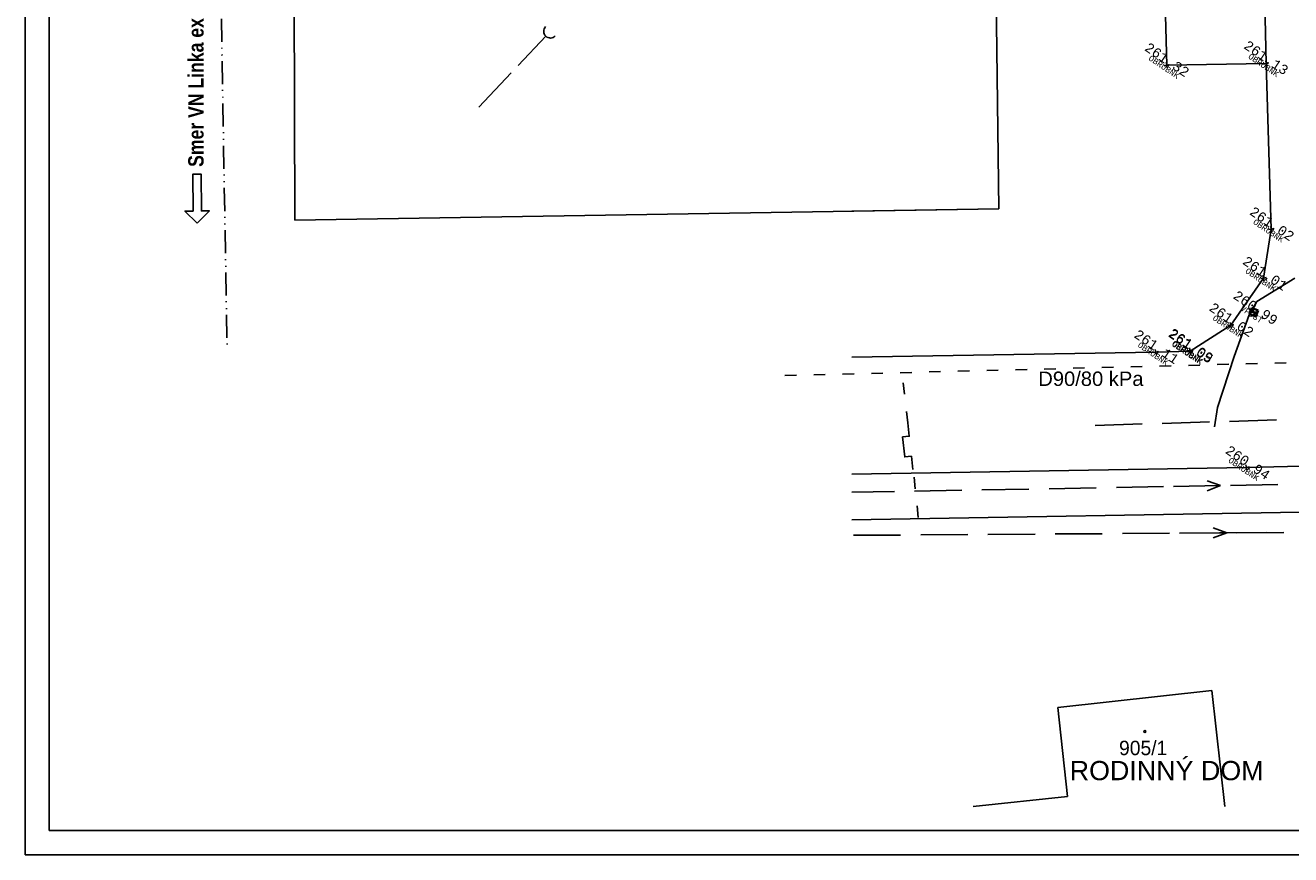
# Model space of a CAD drawing. Extents: x 4743276 to 9726129, y -4307434 to -1665362.
# Tile 59 of 121: x 4743276 to 4809131, y -1868378 to -1825221. Entities that reach past the tile are written whole.
import ezdxf
from ezdxf.enums import TextEntityAlignment as Align

# ---------------------------------------------------------------- set-up
doc = ezdxf.new("R2010")
doc.units = 0
doc.header["$MEASUREMENT"] = 0
doc.linetypes.add('ACAD_ISO03W100', pattern=[30, 12, -18])
doc.linetypes.add('ACAD_ISO12W100', pattern=[22, 12, -3, 0.5, -3, 0.5, -3])
doc.layers.get('0').update_dxf_attribs({"linetype": 'CONTINUOUS'})
for name, color, linetype in [('body', 7, 'CONTINUOUS'), ('MÚRY', 1, 'CONTINUOUS'), ('POZEMOK', 8, 'CONTINUOUS'), ('siete', 6, 'CONTINUOUS'), ('TENKÁ', 7, 'CONTINUOUS'), ('Výšky', 64, 'CONTINUOUS'), ('šrafy-múry', 8, 'CONTINUOUS')]:
    doc.layers.add(name, color=color, linetype=linetype)
doc.styles.add('MONOTXT', font='MONOTXT', dxfattribs={"height": 0.2})
doc.styles.get("Standard").update_dxf_attribs({"font": 'TXT', "width": 0.612})
doc.styles.add('styl1', font='arial.ttf')
doc.styles.add('Style-Arial', font='arial.ttf')

# ---------------------------------------------------------------- blocks, each defined once
blk = doc.blocks.new('po')
at = {"layer": 'šrafy-múry'}
h = blk.add_hatch(color=256, dxfattribs=at)
h.dxf.hatch_style = 1
h.paths.add_polyline_path([(4853200, -1560096), (4853485, -1560096), (4853485, -1560906), (4853200, -1560906), (4853200, -1561021), (4853600, -1561021), (4853600, -1559981), (4853200, -1559981)])
h.paths.add_polyline_path([(4795797, -1560602), (4796228, -1560602), (4796228, -1560802), (4795797, -1560802)], flags=9)

msp = doc.modelspace()

# ---------------------------------------------------------------- linework, layer by layer
at = {"layer": 'body', "color": 1, "linetype": 'Continuous'}
for p, q in [((4802676.976, -1827298.414), (4802538.153, -1827325.398)), ((4802676.976, -1827298.414), (4802649.992, -1827159.591)), ((4802676.976, -1827298.414), (4802815.8, -1827271.429)), ((4802676.976, -1827298.414), (4802703.961, -1827437.237)), ((4807863.156, -1827208.037), (4807724.333, -1827235.022)), ((4807863.156, -1827208.037), (4807836.172, -1827069.214)), ((4807863.156, -1827208.037), (4808001.979, -1827181.053)), ((4807863.156, -1827208.037), (4807890.14, -1827346.861)), ((4808118.325, -1835821.264), (4807979.502, -1835848.249)), ((4808118.325, -1835821.264), (4808091.341, -1835682.441)), ((4808118.325, -1835821.264), (4808257.148, -1835794.28)), ((4808118.325, -1835821.264), (4808145.309, -1835960.087)), ((4807712.635, -1838370.173), (4807573.812, -1838397.158)), ((4807712.635, -1838370.173), (4807685.651, -1838231.35)), ((4807712.635, -1838370.173), (4807851.459, -1838343.189)), ((4807712.635, -1838370.173), (4807739.62, -1838508.996)), ((4807213.732, -1840154.19), (4807074.909, -1840181.174)), ((4807213.732, -1840154.19), (4807186.748, -1840015.367)), ((4807213.732, -1840154.19), (4807352.555, -1840127.206)), ((4807213.732, -1840154.19), (4807240.717, -1840293.013)), ((4806013.928, -1840815.291), (4805875.105, -1840842.276)), ((4806013.928, -1840815.291), (4805986.943, -1840676.468)), ((4806013.928, -1840815.291), (4806152.751, -1840788.307)), ((4806013.928, -1840815.291), (4806040.912, -1840954.114)), ((4802113.384, -1842220.347), (4801974.561, -1842247.331)), ((4802113.384, -1842220.347), (4802086.4, -1842081.524)), ((4802113.384, -1842220.347), (4802252.207, -1842193.362)), ((4802113.384, -1842220.347), (4802140.369, -1842359.17)), ((4803893.041, -1842140.943), (4803754.218, -1842167.927)), ((4803894.484, -1842181.722), (4803755.661, -1842208.706)), ((4803893.041, -1842140.943), (4803866.056, -1842002.12)), ((4803894.484, -1842181.722), (4803867.5, -1842042.899)), ((4803893.041, -1842140.943), (4804031.864, -1842113.958)), ((4803893.041, -1842140.943), (4803920.025, -1842279.766)), ((4803894.484, -1842181.722), (4804033.307, -1842154.737)), ((4803894.484, -1842181.722), (4803921.469, -1842320.545)), ((4806828.101, -1848224.219), (4806689.278, -1848251.204)), ((4806828.101, -1848224.219), (4806801.116, -1848085.396)), ((4806828.101, -1848224.219), (4806966.924, -1848197.235)), ((4806828.101, -1848224.219), (4806855.085, -1848363.042))]:
    msp.add_line(p, q, dxfattribs=at)
at = {"layer": 'MÚRY', "linetype": 'Continuous'}
for p, q in [((4797018.961, -1860726.426), (4805022.647, -1859840.584)), ((4805022.647, -1859840.584), (4805704.416, -1865877.5)), ((4797520.939, -1865347.088), (4797018.961, -1860726.426)), ((4792603.241, -1865877.5), (4797520.939, -1865347.088))]:
    msp.add_line(p, q, dxfattribs=at)
at = {"layer": 'POZEMOK', "linetype": 'Continuous'}
for p, q in [((4793509.542, -1797312.602), (4793933.717, -1834774.349)), ((4793933.717, -1834774.349), (4786292.5, -1834895.555)), ((4786292.5, -1834895.555), (4793933.717, -1834774.349)), ((4786292.5, -1850956.104), (4819687.589, -1850384.477)), ((4786292.5, -1850956.104), (4819687.589, -1850384.477))]:
    msp.add_line(p, q, dxfattribs=at)
at = {"layer": 'POZEMOK', "linetype": 'Continuous', "extrusion": (0, 0, -1)}
for p, q in [((4757294.863, -1835355.52), (4757206.891, -1801883.945)), ((4793933.717, -1834774.349), (4757294.863, -1835355.52))]:
    msp.add_line(p, q, dxfattribs=at)
at = {"layer": 'siete', "color": 202, "linetype": 'ACAD_ISO12W100', "lineweight": 25, "ltscale": 100}
msp.add_line((4753019.497, -1798489.587), (4753779.428, -1842026), dxfattribs=at)
at = {"layer": 'siete', "color": 47, "linetype": 'Continuous'}
for p, q in [((4770365.912, -1825785.674), (4768923.733, -1827312.196)), ((4768563.603, -1827694.106), (4766880.419, -1829474.212)), ((4802449.7, -1845933.165), (4804898.302, -1845859.876)), ((4805948.815, -1845827.838), (4808397.417, -1845754.549)), ((4798951.414, -1846039.05), (4801400.575, -1845964.932))]:
    msp.add_line(p, q, dxfattribs=at)
at = {"layer": 'siete', "color": 55, "lineweight": 35, "ltscale": 0.8}
for p, q in [((4806987.429, -1840253.753), (4807114.169, -1839927.886)), ((4807114.169, -1839927.886), (4807440.036, -1840054.627)), ((4807313.296, -1840380.494), (4806987.429, -1840253.753)), ((4807049.594, -1840090.538), (4807377.871, -1840217.842)), ((4807440.036, -1840054.627), (4807313.296, -1840380.494))]:
    msp.add_line(p, q, dxfattribs=at)
at = {"layer": 'siete', "color": 52, "linetype": 'ACAD_ISO03W100', "lineweight": 25, "ltscale": 50}
for p, q in [((4782812.394, -1843449.261), (4810596.469, -1842741.449)), ((4789203.166, -1845906.186), (4788913.159, -1843412.366)), ((4789743.323, -1850827.644), (4789496.81, -1848376.554))]:
    msp.add_line(p, q, dxfattribs=at)
at = {"layer": 'siete', "color": 5, "linetype": 'Continuous'}
for p, q in [((4803031.313, -1849214.36), (4805481.147, -1849169.645)), ((4805481.147, -1849169.645), (4804776.355, -1848919.819)), ((4805481.147, -1849169.645), (4804786.271, -1849445.181)), ((4806006.509, -1849159.728), (4808455.514, -1849114.454)), ((4786292.5, -1849520.455), (4788509, -1849479.999)), ((4789559.165, -1849460.995), (4792008.17, -1849415.721)), ((4793058.336, -1849396.718), (4795508.169, -1849352.003)), ((4796557.506, -1849332.44), (4799007.34, -1849287.725)), ((4800057.505, -1849268.721), (4802506.51, -1849223.447)), ((4786375.463, -1851759.681), (4788825.7, -1851742.981)), ((4789876.077, -1851736.182), (4792325.755, -1851720.311)), ((4793375.303, -1851712.953), (4795824.981, -1851697.082)), ((4796875.358, -1851690.283), (4799325.595, -1851673.583)), ((4800375.971, -1851666.784), (4802825.649, -1851650.913)), ((4803350.144, -1851647.648), (4805800.381, -1851630.948)), ((4805800.381, -1851630.948), (4805098.404, -1851373.372)), ((4805800.381, -1851630.948), (4805101.668, -1851897.866)), ((4805418.375, -1851627.684), (4807868.612, -1851610.984)), ((4806324.875, -1851627.684), (4808775.112, -1851610.984))]:
    msp.add_line(p, q, dxfattribs=at)
at = {"layer": 'siete', "color": 202, "linetype": 'Continuous'}
msp.add_lwpolyline([(4752227.326, -1835523.444), (4751583.597, -1834889.394), (4752005.264, -1834886.2), (4751990.745, -1832969.531), (4752425.19, -1832966.24), (4752439.709, -1834882.909), (4752861.376, -1834879.714)], close=True, dxfattribs=at)
at = {"layer": 'siete', "color": 52, "lineweight": 25, "ltscale": 50, "flags": 128}
msp.add_lwpolyline([(4789203.166, -1845906.186), (4789280.213, -1846601.544), (4788932.534, -1846640.068), (4789048.934, -1847683.664), (4789396.614, -1847645.14), (4789474.491, -1848341.057)], dxfattribs=at)
at = {"layer": 'siete', "color": 47, "linetype": 'Continuous'}
msp.add_arc((4770606.287, -1825531.505), 350, 136.62464166, 316.62464166, dxfattribs=at)
at = {"layer": 'TENKÁ', "ltscale": 0.25}
for p, q in [((4743276.5, -1665362.5), (4743276.5, -1868377.5)), ((4744526.5, -1666612.5), (4744526.5, -1867127.5)), ((4990733.5, -1867127.5), (4744526.5, -1867127.5)), ((4991983.5, -1868377.5), (4743276.5, -1868377.5))]:
    msp.add_line(p, q, dxfattribs=at)
at = {"layer": 'TENKÁ', "color": 7, "linetype": 'Continuous'}
for p, q in [((4786292.5, -1842491.154), (4802113.384, -1842220.347)), ((4786292.5, -1848575.729), (4806828.101, -1848224.219))]:
    msp.add_line(p, q, dxfattribs=at)
for points in [[(4802113.384, -1842220.347), (4803894.484, -1842181.722), (4806013.928, -1840815.291), (4807712.635, -1838370.173), (4808118.325, -1835821.264), (4807863.156, -1827208.037), (4807528.384, -1812237.423), (4807282.473, -1806065.795), (4807118.118, -1789637.219), (4807052.828, -1781915.603), (4806452.409, -1765344.882)], [(4807863.156, -1827208.037), (4802676.976, -1827298.414), (4802283.818, -1812405.42), (4807528.384, -1812237.423)], [(4840756.537, -1854944.712), (4840236.952, -1851322.984), (4839829.102, -1850184.868), (4839343.077, -1849502.464), (4838087.63, -1848522.284), (4835421.363, -1847724.597), (4834000.958, -1847624.571), (4820302.895, -1847898.552), (4806828.101, -1848224.219)]]:
    msp.add_lwpolyline(points, dxfattribs=at)
at = {"layer": 'TENKÁ', "ltscale": 0.25}
msp.add_circle((4801543.19, -1861968.956), 50, dxfattribs=at)
msp.add_circle((4801543.19, -1861968.956), 50, dxfattribs=at)
at = {"layer": 'Výšky', "color": 34, "linetype": 'Continuous'}
msp.add_lwpolyline([(4809354.487, -1838385.989), (4807370.134, -1839595.058), (4806965.87, -1840290.972), (4806193.427, -1842446.55), (4805319.189, -1845116.07), (4805164.342, -1846105.664)], dxfattribs=at)

# ---------------------------------------------------------------- block references
at = {"layer": 'TENKÁ'}
msp.add_blockref('po', (2213.299, -265814.857), dxfattribs=at)

# ---------------------------------------------------------------- texts
at = {"color": 2, "linetype": 'Continuous', "style": 'MONOTXT'}
for s, p in [('OBRUBNK', (4802622.26, -1827261.507)), ('OBRUBNK', (4807808.44, -1827171.131)), ('OBRUBNK', (4808063.608, -1835784.358)), ('OBRUBNK', (4807657.919, -1838333.267)), ('VPUST', (4807180.571, -1840131.822)), ('OBRUBNK', (4805959.211, -1840778.385)), ('OBRUBNK', (4802058.668, -1842183.44)), ('OBRUBNK', (4803838.324, -1842104.036)), ('OBRUBNK', (4803839.768, -1842144.815)), ('OBRUBNK', (4806773.384, -1848187.313))]:
    msp.add_text(s, height=300, rotation=326, dxfattribs=at).set_placement(p, align=Align.TOP_CENTER)
at = {"layer": 'siete', "color": 52, "lineweight": 35, "ltscale": 0.25, "style": 'Style-Arial'}
msp.add_text('D90/80 kPa', height=750, dxfattribs=at).set_placement((4795996.099, -1843986.346))
at = {"layer": 'siete', "color": 202, "lineweight": 35, "ltscale": 0.25, "insert": (4751754.465, -1832587.238), "char_height": 800, "attachment_point": 1, "rotation": 90, "style": 'styl1'}
msp.add_mtext('\\A1;{\\fArial Narrow|b1|i0|c238|p34;Smer VN Linka exist. TS 125}', dxfattribs=at)
at = {"layer": 'TENKÁ', "ltscale": 0.25}
msp.add_text('905/1', height=750, dxfattribs=at).set_placement((4800198.753, -1863198.52))
msp.add_text('905/1', height=750, dxfattribs=at).set_placement((4800198.753, -1863198.52))
at = {"layer": 'TENKÁ', "style": 'Style-Arial'}
msp.add_text('RODINNÝ DOM', height=1000, dxfattribs=at).set_placement((4802674.418, -1863500.165), align=Align.TOP_CENTER)
at = {"layer": 'Výšky', "linetype": 'Continuous', "style": 'MONOTXT'}
for s, p in [('261.32', (4802560.911, -1827220.127)), ('261.13', (4807720.562, -1827111.856)), ('261.02', (4808021.328, -1835755.839)), ('261.01', (4807657.919, -1838333.267)), ('260.99', (4807167.306, -1840122.875)), ('261.02', (4805916.93, -1840749.866)), ('261.11', (4802010.584, -1842151.007)), ('261.05', (4803797.487, -1842116.296)), ('261.09', (4803807.65, -1842083.346)), ('260.94', (4806760.949, -1848178.925))]:
    msp.add_text(s, height=500, rotation=326, dxfattribs=at).set_placement(p, align=Align.CENTER)

doc.saveas('drawing.dxf')
